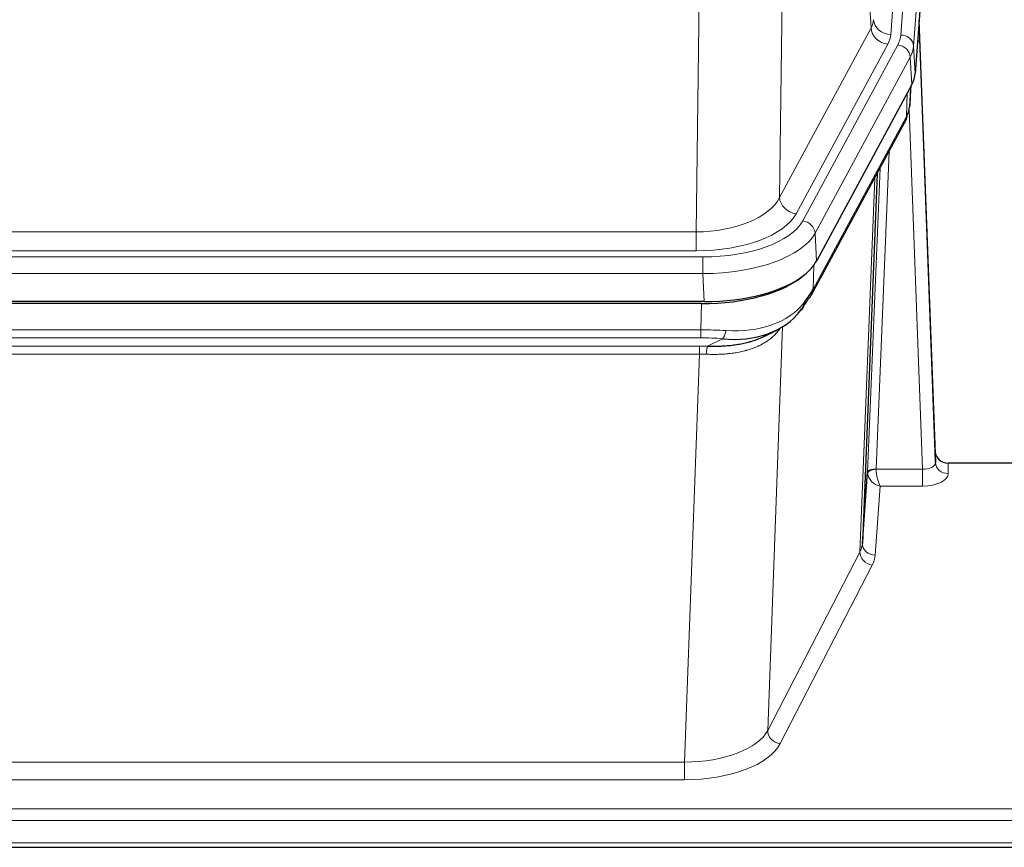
# Model space of a CAD drawing. Header units: inches. Extents: x 0 to 23760, y -13 to 16800.
# Tile 213 of 222: x 20155 to 20385, y 13660 to 13853. Entities that reach past the tile are written whole.
import ezdxf

# ---------------------------------------------------------------- set-up
doc = ezdxf.new("R2010")
doc.units = ezdxf.units.IN
doc.layers.add('254', color=7, linetype='Continuous', true_color=0xffffff)

msp = doc.modelspace()

# ---------------------------------------------------------------- linework, layer by layer
at = {"layer": '254', "color": 110, "linetype": 'Continuous', "lineweight": 13}
for p, q in [((20371.259, 14022.414), (20358.193, 13849.641)), ((20360.54, 13849.489), (20373.651, 14022.849)), ((20376.645, 14020.279), (20363.534, 13846.919)), ((20353.62, 13851.159), (20349.268, 13925.411)), ((20333.226, 13887.266), (20332.268, 13811.615)), ((20312.825, 13803.58), (20313.793, 13880.076)), ((20332.268, 13811.615), (20353.62, 13851.159)), ((20336.144, 13807.807), (20357.496, 13847.35)), ((20337.669, 13806.132), (20359.843, 13847.198)), ((20363.534, 13846.919), (20363.908, 13840.546)), ((20362.75, 13844.341), (20340.576, 13803.276)), ((20363.123, 13837.969), (20362.75, 13844.341)), ((20362.639, 13833.044), (20362.993, 13837.728)), ((20361.854, 13830.464), (20362.072, 13836.022)), ((20365.62, 13748.22), (20362.489, 13832.072)), ((20340.106, 13790.189), (20361.854, 13830.464)), ((20357.836, 13822.359), (20354.814, 13748.307)), ((20352.816, 13747.541), (20355.709, 13818.419)), ((20351.002, 13728.913), (20354.47, 13816.124)), ((20100.182, 13803.58), (20312.825, 13803.58)), ((20312.825, 13799.167), (20312.825, 13803.58)), ((20340.576, 13803.276), (20340.869, 13796.754)), ((20312.825, 13799.167), (20100.182, 13799.167)), ((20098.593, 13797.743), (20314.414, 13797.743)), ((20314.414, 13793.838), (20314.414, 13797.743)), ((20340.283, 13795.824), (20340.106, 13790.189)), ((20314.414, 13793.838), (20098.593, 13793.838)), ((20314.707, 13787.316), (20314.414, 13793.838)), ((20313.924, 13780.743), (20314.115, 13786.835)), ((20099.083, 13780.743), (20313.924, 13780.743)), ((20313.924, 13778.878), (20313.924, 13780.743)), ((20332.953, 13781.438), (20329.517, 13687.298)), ((20313.924, 13778.878), (20099.083, 13778.878)), ((20315.495, 13776.904), (20318.948, 13778.65)), ((20099.425, 13776.936), (20313.582, 13776.936)), ((20313.582, 13775.07), (20313.582, 13776.936)), ((20313.582, 13775.07), (20099.425, 13775.07)), ((20310.109, 13679.895), (20313.582, 13775.07)), ((20354.815, 13748.22), (20365.62, 13748.22)), ((20365.62, 13748.22), (20365.62, 13744.305)), ((20371.601, 13749.667), (20371.611, 13747.219)), ((20355.778, 13744.305), (20354.584, 13728.157)), ((20365.62, 13744.305), (20355.778, 13744.305)), ((20329.517, 13687.298), (20351.002, 13728.913)), ((20353.911, 13725.85), (20332.426, 13684.235)), ((20102.899, 13679.895), (20310.109, 13679.895)), ((20310.109, 13679.895), (20310.109, 13675.793)), ((20310.109, 13675.793), (20102.899, 13675.793)), ((19928.504, 13669.033), (20485.504, 13669.033)), ((19928.504, 13666.299), (20485.504, 13666.299)), ((19928.504, 13661.051), (20485.504, 13661.051))]:
    msp.add_line(p, q, dxfattribs=at)
at = {"layer": '254', "color": 2, "linetype": 'Continuous', "lineweight": 25}
for p, q in [((20377.026, 14014), (20363.908, 13840.546)), ((20368.602, 13752.289), (20364.844, 13852.928)), ((20364.924, 13848.534), (20368.613, 13749.752)), ((20363.123, 13837.969), (20340.869, 13796.754)), ((20362.632, 13832.93), (20362.995, 13837.732)), ((20362.809, 13837.388), (20362.639, 13833.044)), ((20362.632, 13832.93), (20362.639, 13833.044)), ((20339.747, 13788.859), (20361.495, 13829.134)), ((20355.016, 13817.134), (20351.588, 13730.924)), ((20314.707, 13787.316), (20098.3, 13787.316)), ((20314.115, 13786.835), (20098.892, 13786.835)), ((20328.813, 13779.271), (20331.606, 13780.682)), ((20368.613, 13749.752), (20368.602, 13752.289)), ((20401.504, 13749.667), (20371.601, 13749.667)), ((20351.588, 13730.924), (20352.816, 13747.541)), ((19928.504, 13660.035), (20485.504, 13660.035))]:
    msp.add_line(p, q, dxfattribs=at)
at = {"layer": '254', "color": 110, "linetype": 'Continuous', "lineweight": 13}
for centre, major_axis, ratio, start_param, end_param in [((20334.175, 13853.58), (-20.038, 0.241), 0.4621297, 2.903225, 3.1123764), ((20358.193, 13853.189), (3.989, -0.302), 0.8864705, 3.2608937, 4.7793301), ((20364.924, 13846.381), (-0.214, 6.443), 0.0117452, 5.0526437, 5.774114), ((20357.496, 13850.898), (3.52, -1.9), 0.8606628, 3.6289862, 5.1474227), ((20334.175, 13850.032), (-24.033, 0.005), 0.4611335, 2.8976848, 3.1068362), ((20336.522, 13849.879), (-24.033, 0.005), 0.4611335, 2.8976848, 3.1068362), ((20360.54, 13846.828), (2.991, -0.226), 0.8864705, 0.119301, 1.6377375), ((20359.843, 13844.537), (2.64, -1.425), 0.8606628, 0.4873936, 2.00583), ((20336.522, 13847.218), (27.028, 0.171), 0.4605352, 6.0362132, 6.2453646), ((20361.926, 13848.443), (2.998, 0.112), 0.4302668, 5.7021495, 6.2671208), ((20334.844, 13813.255), (27.538, 20.422), 0.1820482, 5.91173, 5.9437102), ((20357.975, 13831.035), (3.52, -1.9), 0.8606628, 0.0000038, 0.4001271), ((20312.905, 13814.188), (20.002, 0.126), 0.5302672, 4.7050812, 6.0263936), ((20336.144, 13811.355), (-3.52, 1.9), 0.8606628, 0.4873936, 2.00583), ((20312.905, 13810.64), (24.002, 0.049), 0.477994, 4.708097, 6.0294094), ((20314.362, 13808.84), (-24.02, 0.03), 0.4619935, 1.5735185, 2.8978281), ((20337.669, 13803.471), (2.64, -1.425), 0.8606628, 0.4873936, 2.00583), ((20314.362, 13806.179), (27.018, 0.111), 0.4567867, 4.7124116, 6.0367213), ((20336.228, 13790.759), (3.52, -1.9), 0.8606628, 0.0000038, 0.4001271), ((20314.178, 13802.127), (-25.329, 12.681), 0.6929209, 2.1169098, 3.0007467), ((20313.275, 13773.309), (27.015, 0.091), 0.2751837, 1.3250001, 1.545831), ((20318.948, 13782.485), (-0.368, -3.983), 0.2964475, 0.3019504, 1.0888865), ((20313.275, 13769.474), (23.017, 0.318), 0.4083138, 1.3161001, 1.5369309), ((20312.793, 13767.123), (24.025, 0.387), 0.4081205, 1.4515093, 1.5313568), ((20315.495, 13773.069), (0.131, 3.998), 0.1099517, 0.2897867, 1.0584981), ((20312.793, 13763.288), (20.023, 0.877), 0.5868265, 1.4258227, 1.5056703), ((20354.814, 13747.446), (1.998, -0.082), 0.4302193, 1.5883537, 3.1255299), ((20354.815, 13747.359), (-1.996, -0.13), 0.4297663, 4.6843512, 6.2157251), ((20355.814, 13748.276), (1.001, 0.011), 0.9036677, 3.0949665, 3.190732), ((20355.778, 13746.929), (-0.506, 2.997), 0.2740591, 1.0794715, 2.5891813), ((20365.608, 13749.843), (-3.004, 0.138), 0.5390598, 1.5996723, 3.1704686), ((20371.611, 13749.843), (-3, -0.013), 0.8746179, 0.0299147, 1.5670846), ((20355.814, 13747.415), (-2.996, 0.15), 0.8842154, 0.0089587, 0.1047242), ((20355.778, 13746.929), (-2.669, 1.608), 0.8008031, 0.5106166, 2.0203264), ((20365.608, 13747.219), (-6.003, 0.008), 0.4854373, 1.5734916, 3.1442879), ((20331.585, 13731.178), (20.016, 0.121), 0.4848834, 6.0350943, 6.2444185), ((20354.584, 13730.781), (2.992, -0.221), 0.8740585, 3.1714428, 4.7769181), ((20353.911, 13728.474), (2.666, -1.376), 0.8484453, 3.5215353, 5.1252561), ((20331.585, 13728.554), (23.014, 0.002), 0.4845187, 6.038018, 6.2473422), ((20310.102, 13689.568), (20.013, 0.104), 0.483363, 4.7101919, 6.0355739), ((20332.426, 13686.859), (2.666, -1.376), 0.8484453, 3.5215353, 5.1252561), ((20310.102, 13686.944), (-23.012, 0.004), 0.4845836, 1.5711584, 2.8965404)]:
    msp.add_ellipse(centre, major_axis=major_axis, ratio=ratio, start_param=start_param, end_param=end_param, dxfattribs=at)
at = {"layer": '254', "color": 2, "linetype": 'Continuous', "lineweight": 25}
for centre, major_axis, ratio, start_param, end_param in [((20336.887, 13840.985), (-27.037, 0.006), 0.4611335, 2.8976848, 3.1068362), ((20334.844, 13813.255), (27.174, 22.247), 0.2659531, 6.0029106, 6.0348907), ((20358.141, 13831.355), (3.584, -1.776), 0.8816114, 6.2824956, 6.6531678), ((20335.995, 13842.531), (-26.161, 11.46), 0.4493681, 3.1218709, 3.267222), ((20314.649, 13799.8), (-27.023, 0.034), 0.4619935, 2.6128783, 2.8978281), ((20314.089, 13799.309), (-27.01, 0.015), 0.4618579, 1.5720062, 2.656), ((20314.649, 13799.8), (-27.023, 0.034), 0.4619935, 1.5735185, 2.6128783), ((20313.275, 13773.309), (27.355, 20.182), 0.1876908, 5.6857719, 5.9066027), ((20315.971, 13770.447), (23.434, 19.972), 0.1471226, 5.6997031, 5.9205339), ((20334.451, 13788.077), (3.195, -2.407), 0.6715965, 6.033487, 6.820423), ((20336.228, 13790.759), (3.52, -1.9), 0.8606628, 5.9153676, 6.2831892), ((20314.178, 13802.127), (-23.359, 16.381), 0.7286412, 2.2260513, 3.1098882), ((20371.6, 13752.38), (-3, 0.002), 0.9042699, 0.0343167, 1.5714866)]:
    msp.add_ellipse(centre, major_axis=major_axis, ratio=ratio, start_param=start_param, end_param=end_param, dxfattribs=at)
msp.add_open_spline([(20361.495, 13829.134), (20361.615, 13829.357), (20361.725, 13829.579)], degree=2, dxfattribs=at)
at = {"layer": '254', "color": 110, "linetype": 'Continuous', "lineweight": 13}
msp.add_open_spline([(20332.555, 13781.312), (20332.4, 13781.06), (20332.228, 13780.811), (20331.852, 13780.321), (20331.649, 13780.08), (20331.211, 13779.609), (20330.977, 13779.378), (20330.477, 13778.929), (20330.211, 13778.709), (20329.789, 13778.39), (20329.644, 13778.286), (20329.421, 13778.131), (20329.346, 13778.08), (20329.193, 13777.979), (20329.116, 13777.929), (20328.728, 13777.683), (20328.405, 13777.496), (20327.735, 13777.14), (20327.041, 13776.804), (20326.3, 13776.506), (20325.534, 13776.229), (20325.14, 13776.1), (20324.682, 13775.967), (20324.631, 13775.952), (20324.528, 13775.923), (20324.477, 13775.909), (20324.322, 13775.867), (20324.011, 13775.784), (20323.696, 13775.708), (20323.061, 13775.563), (20322.631, 13775.479), (20321.756, 13775.33), (20321.312, 13775.267), (20320.41, 13775.161), (20319.953, 13775.118), (20319.256, 13775.069), (20319.021, 13775.055), (20318.668, 13775.038), (20318.549, 13775.033), (20318.311, 13775.024), (20318.192, 13775.02), (20317.596, 13775.003), (20317.116, 13774.999), (20316.151, 13775.008), (20315.665, 13775.021), (20315.176, 13775.041)], degree=3, knots=[0, 0, 0, 0, 0.0625, 0.0625, 0.125, 0.125, 0.1875, 0.1875, 0.25, 0.25, 0.28125, 0.28125, 0.296875, 0.296875, 0.3125, 0.3125, 0.375, 0.375, 0.4375, 0.5, 0.5, 0.5625, 0.5625, 0.5703125, 0.5703125, 0.578125, 0.578125, 0.59375, 0.625, 0.625, 0.6875, 0.6875, 0.75, 0.75, 0.8125, 0.8125, 0.84375, 0.84375, 0.859375, 0.859375, 0.875, 0.875, 0.9375, 0.9375, 1, 1, 1, 1], dxfattribs=at)
at = {"layer": '254', "color": 2, "linetype": 'Continuous', "lineweight": 25}
msp.add_open_spline([(20315.495, 13776.904), (20316.013, 13776.895), (20316.528, 13776.893), (20317.554, 13776.905), (20318.064, 13776.92), (20318.698, 13776.95), (20318.825, 13776.956), (20319.078, 13776.971), (20319.204, 13776.978), (20319.581, 13777.003), (20319.83, 13777.022), (20320.572, 13777.086), (20321.059, 13777.139), (20322.018, 13777.263), (20322.49, 13777.336), (20323.418, 13777.502), (20323.875, 13777.595), (20324.548, 13777.752), (20324.771, 13777.807), (20325.102, 13777.894), (20325.212, 13777.924), (20325.376, 13777.969), (20325.43, 13777.985), (20325.539, 13778.016), (20326.025, 13778.157), (20326.494, 13778.31), (20327.299, 13778.602), (20327.997, 13778.88), (20328.652, 13779.189), (20328.933, 13779.332)], degree=3, knots=[0, 0, 0, 0, 0.1020877, 0.1020877, 0.2041754, 0.2041754, 0.2296973, 0.2296973, 0.2552192, 0.2552192, 0.3062631, 0.3062631, 0.4083508, 0.4083508, 0.5104385, 0.5104385, 0.6125262, 0.6125262, 0.66357, 0.66357, 0.6890919, 0.6890919, 0.7018529, 0.7018529, 0.7146139, 0.8167015, 0.8167015, 0.9187892, 1, 1, 1, 1], dxfattribs=at)

doc.saveas('drawing.dxf')
